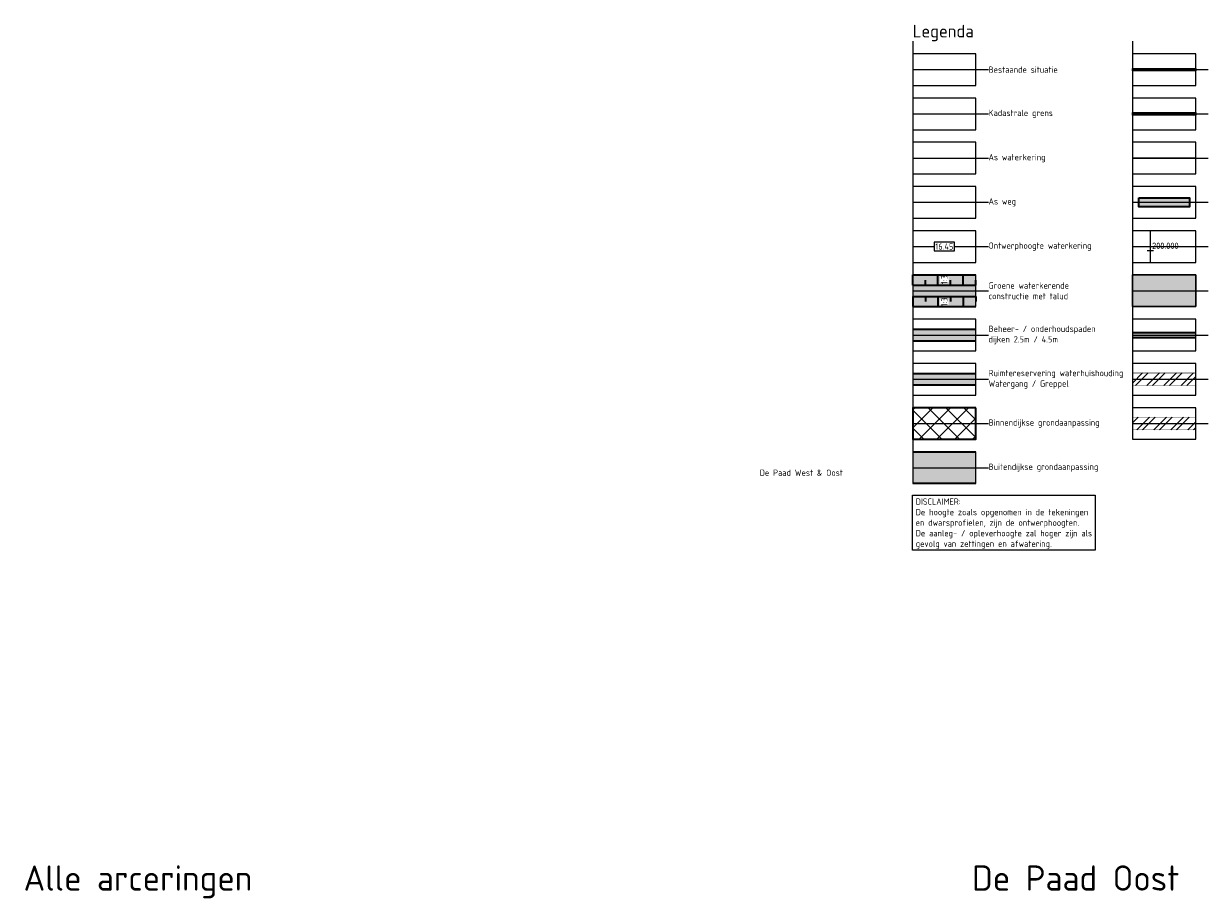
# Model space of a CAD drawing. Header units: metres. Extents: x 219828 to 221638, y 399519 to 401388.
# Tile 5 of 17: x 219889 to 220357, y 400142 to 400488. Entities that reach past the tile are written whole.
import ezdxf
from ezdxf.lldxf.tags import DXFTag

# ---------------------------------------------------------------- set-up
doc = ezdxf.new("R2010")
doc.units = ezdxf.units.M
for name, pattern in [('AM-AS', [16, 10, -2, 2, -2]), ('aslijn', [19, 15, -1, 2, -1]), ('DASHED2', [0.375, 0.25, -0.125])]:
    doc.linetypes.add(name, pattern=pattern)
doc.layers.get('0').update_dxf_attribs({"lineweight": 25})
doc.layers.get('Defpoints').update_dxf_attribs({"lineweight": 25})
for name, color, linetype, lineweight in [('0_Onderhoudspad', 1, 'Continuous', 25), ('B-WE-GW-MAAIVELD-G', 254, 'Continuous', 18), ('B-WE-KG-GRENS_PERCEEL-G', 150, 'KG-PERCEEL', 18), ('N-WA-AM-AS_WEG-G', 10, 'AM-AS', 18), ('N-WA-GK-KEERWAND-V', 15, 'Continuous', 18), ('N-WA-GR-BOS-V', 45, 'Continuous', 18), ('N-WA-GR-GRAS-V', 61, 'Continuous', 18), ('N-WA-GR-STRUWEEL-V', 95, 'Continuous', 18), ('N-WA-GW-DIJK_KRUIN_BINNEN-G', 90, 'Continuous', 35), ('N-WA-GW-DIJK_TEEN_BUITEN-G', 90, 'Continuous', 35), ('N-WA-IE-TERREINAFSCHEIDING_RASTERHEKWERK-G', 20, 'IE-TERREINAFSCHEIDING-KUNSTMATIG-OPEN', 35), ('N-WA-KG-ONDERHOUDGRENS_WATERSCHAP-G', 170, 'DASHED2', 35), ('N-WA-VH-VERHARDING_ASFALT-V', 252, 'Continuous', 18), ('N-WA-VH-VERHARDING_GRASBETONSTEEN-V', 75, 'Continuous', 18), ('N-WE-AM-KILOMETRERING-T25', 7, 'Continuous', 25), ('N-WE-GW-ONTGRAVINGSVAK-G', 90, 'Continuous', 35), ('N-WE-GW-OPHOGING-WERK-A-1000', 92, 'Continuous', 18), ('N-WE-WH-DUIKER-GD', 150, 'Continuous', 50), ('T-WA-KG-GRENS_WATERSCHAP_TRANSPORTSTROOK-G', 190, 'Continuous', 25), ('T-WA-KG-GRENS_WATERSCHAP_TRANSPORTSTROOK-V', 190, 'Continuous', 25), ('T-WA-KG-GRENS_WATERSCHAP_WERKSTROOK-G', 22, 'Continuous', 25), ('T-WA-KG-GRENS_WATERSCHAP_WERKSTROOK-V', 22, 'Continuous', 25), ('X-XX-AL-LEGENDA-T25', 7, 'Continuous', 25), ('X-XX-AL-LEGENDA-T50', 130, 'Continuous', 50)]:
    doc.layers.add(name, color=color, linetype=linetype, lineweight=lineweight)
for name, color, linetype in [('C3D-ALIGNMENT', 7, 'Continuous'), ('C3D-ALIGNMENT_LABELING', 7, 'Continuous'), ('C3D-CORRIDOR', 7, 'Continuous')]:
    doc.layers.add(name, color=color, linetype=linetype)
doc.layers.add('N-WA-GW-WATERBODEM-V', color=7, linetype='Continuous', lineweight=35, true_color=0x00cc99)
doc.layers.add('X-XX-AL-LEGENDA-G', color=7, linetype='Continuous', lineweight=18, plot=False)
doc.styles.add('NLCS-ISO', font='NLCS-ISO.ttf')
doc.styles.add('NLCS-ISO-M1000-T25', font='NLCS-ISO.ttf', dxfattribs={"height": 2.5})
doc.styles.add('NLCS-ISO-M1000-T50', font='NLCS-ISO.ttf', dxfattribs={"height": 5})
doc.styles.get("Standard").update_dxf_attribs({"font": 'NLCS-ISO.ttf'})
doc.linetypes.add('IE-TERREINAFSCHEIDING-KUNSTMATIG-OPEN', pattern='A,7,-1.5,[67,NLCS.shx,S=0.75,R=0,X=0,Y=0],-1.5', length=10)
tags = doc.linetypes.add('KG-PERCEEL', pattern='A,5.5,-2,["P",Standard,S=1.8,R=0,X=-0.5,Y=-0.9],-2,5.5,-2,[5,NLCS.shx,S=0.75,R=0,X=0,Y=0],-2', length=19).pattern_tags.tags
tags[6] = DXFTag(74, 10)
pattern_1 = [(45, (203833.6517, 395598.3513), (-3.367596, 3.367596), []), (45, (203835.8967, 395598.3513), (-3.367596, 3.367596), [])]

# ---------------------------------------------------------------- blocks, each defined once
blk = doc.blocks.new('Legenda_hulp')
at = {"flags": 128}
for points in [[(0, 0), (0, -1), (0, -3.5), (5, -3.5), (5, -1), (0, -1)], [(0, -2.25), (5, -2.25)], [(5, -2.25), (6, -2.25)]]:
    blk.add_lwpolyline(points, dxfattribs=at)

msp = doc.modelspace()

# ---------------------------------------------------------------- hatches: boundary and pattern name
at = {"layer": '0_Onderhoudspad'}
h = msp.add_hatch(dxfattribs=at)
h.set_pattern_fill('ANSI31', color=256, scale=0.5)
h.set_pattern_definition([(45, (-15.8303, 374.0098), (-1.122532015, 1.122532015), [])])
h.paths.add_polyline_path([(220352.35, 400452.86), (220352.35, 400451.86), (220327.35, 400451.86), (220327.35, 400452.86)])
at = {"layer": 'N-WA-GK-KEERWAND-V'}
h = msp.add_hatch(color=256, dxfattribs=at)
h.dxf.hatch_style = 1
h.paths.add_polyline_path([(220352.35, 400470.36), (220352.35, 400469.36), (220327.35, 400469.36), (220327.35, 400470.36)])
at = {"layer": 'N-WA-GR-BOS-V', "linetype": 'Continuous', "lineweight": 18}
h = msp.add_hatch(color=45, dxfattribs=at)
h.paths.add_polyline_path([(220265.37, 400318.61), (220240.37, 400318.61), (220240.37, 400312.36), (220265.37, 400312.36)])
h.paths.add_polyline_path([(220265.37, 400312.36), (220240.37, 400312.36), (220240.37, 400306.11), (220265.37, 400306.11)])
at = {"layer": 'N-WA-GR-GRAS-V', "linetype": 'Continuous', "lineweight": 18}
msp.add_hatch(color=61, dxfattribs=at).paths.add_polyline_path([(220240.37, 400388.61), (220265.37, 400388.61), (220265.37, 400376.11), (220240.37, 400376.11)])
at = {"layer": 'N-WA-GR-STRUWEEL-V', "linetype": 'Continuous', "lineweight": 18}
h = msp.add_hatch(color=95, dxfattribs=at)
h.paths.add_polyline_path([(220352.35, 400365.86), (220327.35, 400365.86), (220327.35, 400364.86), (220352.35, 400364.86)])
h.paths.add_polyline_path([(220352.35, 400364.86), (220327.35, 400364.86), (220327.35, 400363.86), (220352.35, 400363.86)])
at = {"layer": 'N-WA-GW-WATERBODEM-V', "linetype": 'Continuous', "lineweight": 35, "true_color": 0x00cc99}
h = msp.add_hatch(color=122, dxfattribs=at)
h.paths.add_polyline_path([(220265.37, 400349.61), (220240.37, 400349.61), (220240.37, 400347.36), (220265.37, 400347.36)])
h.paths.add_polyline_path([(220265.37, 400347.36), (220240.37, 400347.36), (220240.37, 400345.11), (220265.37, 400345.11)])
at = {"layer": 'N-WA-IE-TERREINAFSCHEIDING_RASTERHEKWERK-G', "transparency": 33554559}
h = msp.add_hatch(color=256, dxfattribs=at)
h.dxf.hatch_style = 1
h.paths.add_polyline_path([(220329.85, 400419.11), (220349.85, 400419.11), (220349.85, 400415.61), (220329.85, 400415.61)])
at = {"layer": 'N-WA-VH-VERHARDING_ASFALT-V', "linetype": 'Continuous', "lineweight": 18}
msp.add_hatch(color=252, dxfattribs=at).paths.add_polyline_path([(220327.35, 400388.61), (220352.35, 400388.61), (220352.35, 400376.11), (220327.35, 400376.11)])
at = {"layer": 'N-WA-VH-VERHARDING_GRASBETONSTEEN-V', "linetype": 'Continuous', "lineweight": 18}
h = msp.add_hatch(color=75, dxfattribs=at)
h.paths.add_polyline_path([(220265.37, 400364.86), (220265.37, 400367.11), (220240.37, 400367.11), (220240.37, 400364.86)])
h.paths.add_polyline_path([(220265.37, 400362.61), (220265.37, 400364.86), (220240.37, 400364.86), (220240.37, 400362.61)])
at = {"layer": 'N-WE-GW-OPHOGING-WERK-A-1000'}
h = msp.add_hatch(dxfattribs=at)
h.set_pattern_fill('AGW-WERK_ONTGRAVEN_AANVULLEN-SO', color=256, pattern_type=2)
h.set_pattern_definition([(135, (-23.4655, 339.01), (-3.535533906, -3.535533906), []), (45, (-23.4655, 339.01), (-3.535533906, 3.535533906), [])])
h.paths.add_polyline_path([(220240.37, 400336.11), (220240.37, 400329.86), (220265.37, 400329.86), (220265.37, 400336.11)])
h.paths.add_polyline_path([(220265.37, 400323.61), (220265.37, 400329.86), (220240.37, 400329.86), (220240.37, 400323.61)])
at = {"layer": 'T-WA-KG-GRENS_WATERSCHAP_TRANSPORTSTROOK-V'}
h = msp.add_hatch(dxfattribs=at)
h.set_pattern_fill('ANSI32', color=256, scale=0.5)
h.set_pattern_definition(pattern_1)
h.paths.add_polyline_path([(220352.35, 400332.36), (220327.35, 400332.36), (220327.35, 400329.86), (220352.35, 400329.86)])
h.paths.add_polyline_path([(220352.35, 400329.86), (220327.35, 400329.86), (220327.35, 400327.36), (220352.35, 400327.36)])
at = {"layer": 'T-WA-KG-GRENS_WATERSCHAP_WERKSTROOK-V'}
h = msp.add_hatch(dxfattribs=at)
h.set_pattern_fill('ANSI32', color=256, scale=0.5)
h.set_pattern_definition(pattern_1)
h.paths.add_polyline_path([(220352.35, 400349.86), (220327.35, 400349.86), (220327.35, 400347.36), (220352.35, 400347.36)])
h.paths.add_polyline_path([(220352.35, 400347.36), (220327.35, 400347.36), (220327.35, 400344.86), (220352.35, 400344.86)])

# ---------------------------------------------------------------- linework, layer by layer
at = {"layer": '0_Onderhoudspad', "extrusion": (0, 0, -1)}
msp.add_lwpolyline([(-220352.35, 400452.86), (-220352.35, 400451.86), (-220327.35, 400451.86), (-220327.35, 400452.86)], close=True, dxfattribs=at)
at = {"layer": 'B-WE-GW-MAAIVELD-G', "color": 251, "flags": 128}
msp.add_lwpolyline([(220240.37, 400469.86), (220265.37, 400469.86)], dxfattribs=at)
at = {"layer": 'B-WE-KG-GRENS_PERCEEL-G', "flags": 128}
msp.add_lwpolyline([(220240.37, 400452.36), (220265.37, 400452.36)], dxfattribs=at)
at = {"layer": 'C3D-ALIGNMENT', "color": 7, "linetype": 'aslijn', "lineweight": -3}
for points in [[(220240.37, 400434.86), (220265.37, 400434.86)], [(220334.35, 400406.11), (220334.35, 400393.61)]]:
    msp.add_lwpolyline(points, dxfattribs=at)
at = {"layer": 'C3D-ALIGNMENT_LABELING', "color": 7, "linetype": 'Continuous', "lineweight": -3}
msp.add_line((220335.6, 400398.15), (220333.1, 400398.15), dxfattribs=at)
at = {"layer": 'C3D-CORRIDOR', "color": 7, "linetype": 'Continuous', "lineweight": 35}
for p, q in [((220240.37, 400384.61), (220240.37, 400388.61)), ((220245.37, 400384.61), (220245.37, 400386.61)), ((220250.37, 400384.61), (220250.37, 400388.61)), ((220255.37, 400384.61), (220255.37, 400386.61)), ((220260.37, 400384.61), (220260.37, 400388.61)), ((220265.37, 400384.61), (220265.37, 400386.61)), ((220240.37, 400380.11), (220240.37, 400376.11)), ((220245.37, 400380.11), (220245.37, 400378.11)), ((220250.37, 400380.11), (220250.37, 400376.11)), ((220255.37, 400380.11), (220255.37, 400378.11)), ((220260.37, 400380.11), (220260.37, 400376.11)), ((220265.37, 400380.11), (220265.37, 400378.11))]:
    msp.add_line(p, q, dxfattribs=at)
at = {"layer": 'N-WA-AM-AS_WEG-G', "color": 10, "linetype": 'aslijn', "lineweight": 18}
msp.add_lwpolyline([(220240.37, 400417.36), (220265.37, 400417.36)], dxfattribs=at)
at = {"layer": 'N-WA-GK-KEERWAND-V', "extrusion": (0, 0, -1)}
msp.add_lwpolyline([(-220352.35, 400470.36), (-220352.35, 400469.36), (-220327.35, 400469.36), (-220327.35, 400470.36)], close=True, dxfattribs=at)
at = {"layer": 'N-WA-GW-DIJK_KRUIN_BINNEN-G', "color": 90, "linetype": 'Continuous', "lineweight": 35, "flags": 128}
for points in [[(220327.35, 400365.86), (220352.35, 400365.86)], [(220327.35, 400363.86), (220352.35, 400363.86)]]:
    msp.add_lwpolyline(points, dxfattribs=at)
at = {"layer": 'N-WA-GW-DIJK_TEEN_BUITEN-G', "color": 90, "linetype": 'Continuous', "lineweight": 35, "flags": 128}
for points in [[(220240.37, 400318.61), (220265.37, 400318.61)], [(220265.37, 400306.11), (220240.37, 400306.11)]]:
    msp.add_lwpolyline(points, dxfattribs=at)
at = {"layer": 'N-WA-IE-TERREINAFSCHEIDING_RASTERHEKWERK-G', "flags": 128}
msp.add_lwpolyline([(220329.85, 400419.11), (220349.85, 400419.11), (220349.85, 400415.61), (220329.85, 400415.61)], close=True, dxfattribs=at)
at = {"layer": 'N-WA-KG-ONDERHOUDGRENS_WATERSCHAP-G', "color": 170, "linetype": 'DASHED2', "lineweight": 35, "flags": 128}
for points in [[(220240.37, 400367.11), (220265.37, 400367.11)], [(220240.37, 400362.61), (220265.37, 400362.61)], [(220240.37, 400349.61), (220265.37, 400349.61)], [(220240.37, 400345.11), (220265.37, 400345.11)]]:
    msp.add_lwpolyline(points, dxfattribs=at)
at = {"layer": 'N-WA-VH-VERHARDING_ASFALT-V', "color": 252, "linetype": 'Continuous', "lineweight": 18}
msp.add_lwpolyline([(220327.35, 400388.61), (220352.35, 400388.61), (220352.35, 400376.11), (220327.35, 400376.11)], close=True, dxfattribs=at)
at = {"layer": 'N-WE-GW-ONTGRAVINGSVAK-G', "flags": 128}
msp.add_lwpolyline([(220265.37, 400336.11), (220240.37, 400336.11), (220240.37, 400323.61), (220265.37, 400323.61)], close=True, dxfattribs=at)
at = {"layer": 'N-WE-WH-DUIKER-GD', "const_width": 0.5, "flags": 128}
msp.add_lwpolyline([(220352.35, 400434.86), (220327.35, 400434.86)], dxfattribs=at)
at = {"layer": 'N-WE-WH-DUIKER-GD', "color": 90, "linetype": 'Continuous', "lineweight": 35, "flags": 128}
for points in [[(220240.37, 400384.61), (220265.37, 400384.61)], [(220240.37, 400380.11), (220265.37, 400380.11)]]:
    msp.add_lwpolyline(points, dxfattribs=at)
at = {"layer": 'T-WA-KG-GRENS_WATERSCHAP_TRANSPORTSTROOK-G', "const_width": 0.2}
for points in [[(220327.35, 400332.36), (220352.35, 400332.36)], [(220327.35, 400327.36), (220352.35, 400327.36)]]:
    msp.add_lwpolyline(points, dxfattribs=at)
at = {"layer": 'T-WA-KG-GRENS_WATERSCHAP_WERKSTROOK-G', "const_width": 0.2}
for points in [[(220327.35, 400349.86), (220352.35, 400349.86)], [(220327.35, 400344.86), (220352.35, 400344.86)]]:
    msp.add_lwpolyline(points, dxfattribs=at)

# ---------------------------------------------------------------- block references
at = {"layer": 'X-XX-AL-LEGENDA-G', "xscale": 5, "yscale": 5, "zscale": 5}
for p in [(220240.37, 400481.11), (220327.35, 400481.11), (220240.37, 400463.61), (220327.35, 400463.61), (220240.37, 400446.11), (220327.35, 400446.11), (220240.37, 400428.61), (220327.35, 400428.61), (220240.37, 400411.11), (220327.35, 400411.11), (220240.37, 400393.61), (220327.35, 400393.61), (220240.37, 400376.11), (220327.35, 400376.11), (220240.37, 400358.61), (220327.35, 400358.61), (220240.37, 400341.11), (220327.35, 400341.11), (220240.37, 400323.61)]:
    msp.add_blockref('Legenda_hulp', p, dxfattribs=at)

# ---------------------------------------------------------------- texts
at = {"layer": 'C3D-ALIGNMENT_LABELING', "color": 7, "linetype": 'Continuous', "lineweight": -3, "insert": (220335.1, 400398.9), "char_height": 2.5, "attachment_point": 7, "style": 'NLCS-ISO'}
msp.add_mtext('200.000', dxfattribs=at)
at = {"layer": 'Defpoints', "insert": (220212.74, 400310.38), "char_height": 2.5, "attachment_point": 6, "style": 'NLCS-ISO-M1000-T25'}
msp.add_mtext_dynamic_manual_height_columns('{\\C244;\\c1973145;De Paad West & Oost}', width=59.9283, gutter_width=12.5, heights=[6.68], dxfattribs=at)
at = {"layer": 'X-XX-AL-LEGENDA-T25', "char_height": 2.5, "attachment_point": 4, "style": 'NLCS-ISO-M1000-T25'}
for s, width, heights, insert in [('Bestaande situatie', 40.2614, [0], (220270.37, 400469.86)), ('Kadastrale grens', 40.2614, [0], (220270.37, 400452.36)), ('As waterkering', 40.2614, [0], (220270.37, 400434.86)), ('As weg', 40.2614, [0], (220270.37, 400417.36)), ('Ontwerphoogte waterkering', 46.6289, [7.73], (220270.37, 400399.86)), ('Groene waterkerende constructie met talud', 40.2614, [0], (220270.37, 400382.36)), ('Beheer- / onderhoudspaden^Jdijken 2.5m / 4.5m', 53.564, [18.24], (220270.37, 400364.86)), ('Ruimtereservering waterhuishouding^JWatergang / Greppel', 57.205, [0], (220270.37, 400347.36)), ('Binnendijkse grondaanpassing', 45.7549, [7.66], (220270.37, 400329.86)), ('Buitendijkse grondaanpassing', 45.1349, [9.34], (220270.37, 400312.36))]:
    msp.add_mtext_dynamic_manual_height_columns(s, width=width, gutter_width=12.5, heights=heights, dxfattribs=dict(at, insert=insert))
at = {"layer": 'X-XX-AL-LEGENDA-T25', "insert": (220241.54, 400290.24), "char_height": 2.5, "attachment_point": 4, "style": 'NLCS-ISO-M1000-T25', "bg_fill": 16, "box_fill_scale": 1.5, "bg_fill_color": 256, "bg_fill_transparency": 0}
msp.add_mtext_dynamic_manual_height_columns('DISCLAIMER:^JDe hoogte zoals opgenomen in de tekeningen en dwarsprofielen, zijn de ontwerphoogten. De aanleg- / opleverhoogte zal hoger zijn als gevolg van zettingen en afwatering.', width=69.7199, gutter_width=12.5, heights=[23.23], dxfattribs=at)
at = {"layer": 'X-XX-AL-LEGENDA-T50', "color": 0, "attachment_point": 1, "style": 'NLCS-ISO-M1000-T50'}
for s, width, heights, insert, char_height in [('Legenda', 41.1471, [0], (220240.37, 400487.61), 5), ('Alle arceringen', 109.7187, [21.97], (219888.49, 400155), 10), ('De Paad Oost', 109.7187, [21.97], (220263.84, 400155), 10)]:
    msp.add_mtext_dynamic_manual_height_columns(s, width=width, gutter_width=25, heights=heights, dxfattribs=dict(at, insert=insert, char_height=char_height))

# ---------------------------------------------------------------- next in the draw order: texts
at = {"layer": 'N-WE-AM-KILOMETRERING-T25', "color": 7, "linetype": 'Continuous', "lineweight": 25, "insert": (220252.87, 400399.86), "char_height": 2.5, "width": 7.07, "attachment_point": 5, "style": 'NLCS-ISO', "bg_fill": 3, "box_fill_scale": 1.2, "bg_fill_color": 256, "bg_fill_true_color": 13158600, "bg_fill_transparency": 0}
msp.add_mtext('16.45', dxfattribs=at)
at = {"layer": 'N-WE-AM-KILOMETRERING-T25', "color": 7, "linetype": 'Continuous', "lineweight": 25, "char_height": 2.5, "width": 1.1477, "attachment_point": 5, "rotation": 90, "style": 'NLCS-ISO', "bg_fill": 3, "box_fill_scale": 1.2, "bg_fill_color": 256, "bg_fill_true_color": 13158600, "bg_fill_transparency": 0}
for insert in [(220252.87, 400386.8), (220252.87, 400377.92)]:
    msp.add_mtext('1:3', dxfattribs=dict(at, insert=insert))

# ---------------------------------------------------------------- next in the draw order: linework, layer by layer
at = {"layer": 'N-WE-AM-KILOMETRERING-T25', "color": 255, "linetype": 'Continuous', "lineweight": 25}
for p, q in [((220248.87, 400401.61), (220248.87, 400398.11)), ((220256.87, 400401.61), (220248.87, 400401.61)), ((220256.87, 400398.11), (220256.87, 400401.61)), ((220248.87, 400398.11), (220256.87, 400398.11))]:
    msp.add_line(p, q, dxfattribs=at)
at = {"layer": 'N-WE-WH-DUIKER-GD', "color": 90, "linetype": 'Continuous', "lineweight": 35, "flags": 128}
for points in [[(220240.37, 400388.61), (220265.37, 400388.61)], [(220240.37, 400376.11), (220265.37, 400376.11)]]:
    msp.add_lwpolyline(points, dxfattribs=at)

doc.saveas('drawing.dxf')
